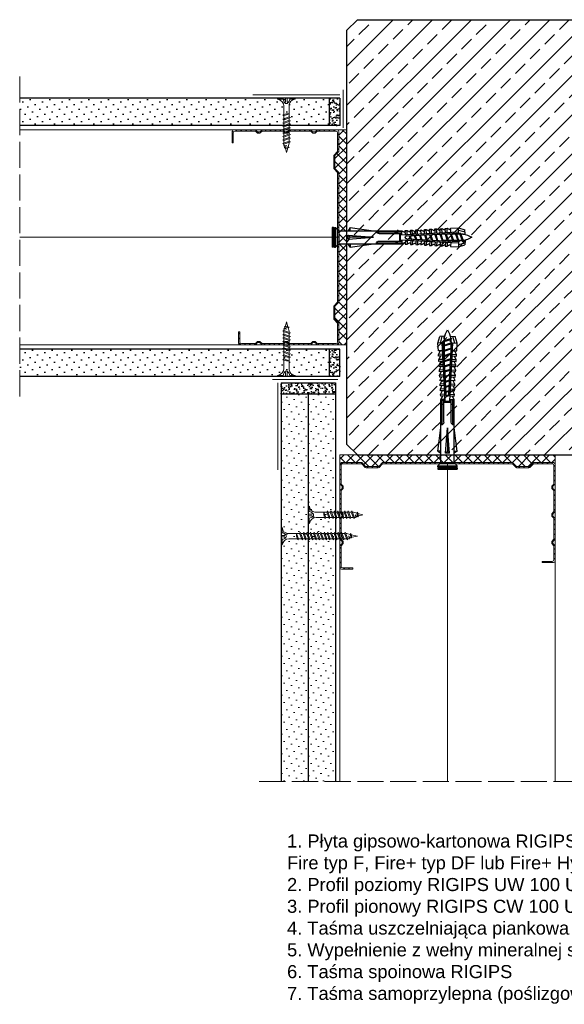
# Model space of a CAD drawing. Header units: millimetres. Extents: x 1245 to 3300, y 237 to 1534.
# Tile 15 of 16: x 2800 to 3050, y 1072 to 1524. Entities that reach past the tile are written whole.
import ezdxf

# ---------------------------------------------------------------- set-up
doc = ezdxf.new("R2010")
doc.units = ezdxf.units.MM
doc.linetypes.add('ACAD_ISO02W100', pattern=[15, 12, -3])
for name, color, linetype, lineweight in [('_ISOVER WELNA', 7, 'BATTING', 9), ('_RIGIPS AKCESORIA', 7, 'Continuous', 18), ('_RIGIPS G-K', 7, 'Continuous', 25), ('_RIGIPS PROFIL', 7, 'Continuous', 18), ('KRESKOWANIE', 7, 'Continuous', 9), ('PRZERYWANA', 7, 'ACAD_ISO02W100', 9)]:
    doc.layers.add(name, color=color, linetype=linetype, lineweight=lineweight)
doc.styles.get("Standard").update_dxf_attribs({"font": 'arial.ttf'})
doc.linetypes.add('BATTING', pattern='A,0.00254,-2.54,[134,ltypeshp.shx,S=2.54,R=0,X=-2.54,Y=0],-5.08,[134,ltypeshp.shx,S=2.54,R=180,X=2.54,Y=0],-2.54', length=10.16254)
pattern_1 = [(225, (955.151, 600), (1.122532, -3.367596), [0, -3.175])]

# ---------------------------------------------------------------- blocks, each defined once
blk = doc.blocks.new('TN 25')
at = {"layer": '_RIGIPS AKCESORIA'}
for p, q in [((0, -0.84), (0, 7.16)), ((0, 7.16), (0.46, 7.16)), ((0.46, 4.78), (0, 4.78)), ((0.46, 7.16), (0.46, 4.78)), ((8.47, 4.46), (8.79, 5)), ((8.79, 5), (9.93, 2.01)), ((10.1, 4.46), (10.41, 5)), ((10.41, 5), (11.56, 2.01)), ((11.67, 4.46), (11.99, 5)), ((11.99, 5), (13.14, 2.01)), ((13.21, 4.46), (13.52, 5)), ((13.52, 5), (14.67, 2.01)), ((14.8, 4.46), (15.12, 5)), ((15.12, 5), (16.26, 2.01)), ((16.42, 4.46), (16.73, 5)), ((16.73, 5), (17.88, 2.01)), ((17.99, 4.46), (18.31, 5)), ((18.31, 5), (19.45, 2.01)), ((19.68, 4.46), (20, 5)), ((20, 5), (21.14, 2.01)), ((0, 3.5), (1.77, 3.5)), ((0, 2.83), (1.77, 2.83)), ((0.46, 1.64), (0, 1.64)), ((0.46, -0.84), (0.46, 1.64)), ((1.77, 3.5), (1.77, 4.2)), ((1.77, 2.83), (1.77, 2.18)), ((3.02, 4.46), (8.47, 4.46)), ((7.49, 2.01), (3.55, 2.01)), ((7.12, 4.46), (7.12, 3.18)), ((8.03, 2.01), (7.12, 4.46)), ((7.12, 3.18), (7.65, 1.53)), ((7.65, 1.53), (8.03, 2.01)), ((9.41, 2.01), (8.03, 2.01)), ((9.61, 1.51), (8.47, 4.46)), ((9, 4.46), (10.1, 4.46)), ((9.93, 2.01), (9.61, 1.51)), ((11.04, 2.01), (9.93, 2.01)), ((11.23, 1.51), (10.1, 4.46)), ((10.62, 4.46), (11.67, 4.46)), ((11.56, 2.01), (11.23, 1.51)), ((12.61, 2.01), (11.56, 2.01)), ((12.81, 1.51), (11.67, 4.46)), ((12.2, 4.46), (13.21, 4.46)), ((13.14, 2.01), (12.81, 1.51)), ((14.15, 2.01), (13.14, 2.01)), ((14.34, 1.51), (13.21, 4.46)), ((13.73, 4.46), (14.8, 4.46)), ((14.67, 2.01), (14.34, 1.51)), ((15.74, 2.01), (14.67, 2.01)), ((15.94, 1.51), (14.8, 4.46)), ((15.33, 4.46), (16.42, 4.46)), ((16.26, 2.01), (15.94, 1.51)), ((17.36, 2.01), (16.26, 2.01)), ((17.55, 1.51), (16.42, 4.46)), ((16.94, 4.46), (17.99, 4.46)), ((17.88, 2.01), (17.55, 1.51)), ((18.93, 2.01), (17.88, 2.01)), ((19.13, 1.51), (17.99, 4.46)), ((18.52, 4.46), (19.68, 4.46)), ((19.45, 2.01), (19.13, 1.51)), ((19.45, 2.01), (20.62, 2.01)), ((20.82, 1.51), (19.68, 4.46)), ((20.21, 4.46), (20.7, 4.46)), ((20.7, 4.46), (22.28, 3.98)), ((21.14, 2.01), (20.82, 1.51)), ((21.14, 2.01), (21.81, 2.12)), ((21.85, 1.83), (21.67, 3.28)), ((21.67, 3.28), (22.14, 2.4)), ((22.14, 2.4), (21.85, 1.83)), ((22.7, 2.36), (22.14, 2.4)), ((22.28, 3.98), (22.56, 4.37)), ((22.7, 2.36), (22.28, 3.98)), ((22.56, 4.37), (23.03, 2.71)), ((23.03, 2.71), (22.7, 2.36)), ((22.71, 3.85), (25, 3.24)), ((25, 3.24), (23.03, 2.71)), ((0, -0.84), (0.46, -0.84))]:
    blk.add_line(p, q, dxfattribs=at)
for centre, major_axis, ratio, start_param, end_param in [((3.09, 7.67), (0.17, 3.2), 0.826134, 1.773653, 3.180586), ((-0.04, 0.9), (0, 3.93), 0.848176, -0.720942, -0.151112), ((3.37, -1.57), (0.28, 3.57), 0.832181, 0.035984, 1.430787), ((-2.73, 15.91), (0, 14.76), 0.848176, 3.399396, 3.475072), ((0.59, 4.62), (0, 2.81), 0.848176, 3.475072, 3.862535), ((1.66, 3.18), (0, 0.895), 0.848176, -1.552777, -0.720942), ((1.66, 3.18), (0, 0.895), 0.848176, 3.862535, 4.730408)]:
    blk.add_ellipse(centre, major_axis=major_axis, ratio=ratio, start_param=start_param, end_param=end_param, dxfattribs=at)
blk = doc.blocks.new('CW 100 ULTRASTIL')
h = blk.add_hatch()
h.set_pattern_fill('ANSI31', color=256, scale=0.5, style=0)
h.paths.add_polyline_path([(179.46, 109.85, -0.198912), (179.6, 110.2), (181.11, 111.71, 0.198912), (181.26, 112.06), (181.26, 117.65, 0.198912), (181.11, 118), (179.6, 119.51, -0.198912), (179.46, 119.86), (179.46, 128.31, -0.414214), (180.26, 129.11), (188.58, 129.11, -0.198912), (188.93, 128.96), (189.64, 128.25, 0.198912), (189.99, 128.11), (190.58, 128.11, 0.198912), (190.93, 128.25), (191.64, 128.96, -0.198912), (191.99, 129.11), (201.28, 129.11, -0.198912), (201.63, 128.96), (202.34, 128.25, 0.198912), (202.69, 128.11), (203.28, 128.11, 0.198912), (203.63, 128.25), (204.34, 128.96, -0.198912), (204.69, 129.11), (213.98, 129.11, -0.198912), (214.33, 128.96), (215.04, 128.25, 0.198912), (215.39, 128.11), (215.98, 128.11, 0.198912), (216.33, 128.25), (217.04, 128.96, -0.198912), (217.39, 129.11), (226.56, 129.11, -0.414214), (227.36, 128.31), (227.36, 123.66), (227.91, 123.66), (227.91, 128.86, 0.414214), (227.11, 129.66), (217.39, 129.66, 0.198912), (217.04, 129.51), (216.33, 128.8, -0.198912), (215.98, 128.66), (215.39, 128.66, -0.198912), (215.04, 128.8), (214.33, 129.51, 0.198912), (213.98, 129.66), (204.69, 129.66, 0.198912), (204.34, 129.51), (203.63, 128.8, -0.198912), (203.28, 128.66), (202.69, 128.66, -0.198912), (202.34, 128.8), (201.63, 129.51, 0.198912), (201.28, 129.66), (191.99, 129.66, 0.198912), (191.64, 129.51), (190.93, 128.8, -0.198912), (190.58, 128.66), (189.99, 128.66, -0.198912), (189.64, 128.8), (188.93, 129.51, 0.198912), (188.58, 129.66), (179.71, 129.66, 0.414214), (178.91, 128.86), (178.91, 119.86, 0.198912), (179.05, 119.51), (180.56, 118, -0.198912), (180.71, 117.65), (180.71, 112.06, -0.198912), (180.56, 111.71), (179.05, 110.2, 0.198912), (178.91, 109.85), (178.91, 50.66, 0.198912), (179.05, 50.31), (180.56, 48.8, -0.198912), (180.71, 48.45), (180.71, 42.86, -0.198912), (180.56, 42.51), (179.05, 41, 0.198912), (178.91, 40.65), (178.91, 31.66, 0.414214), (179.71, 30.86), (188.58, 30.86, 0.198912), (188.93, 31), (189.64, 31.71, -0.198912), (189.99, 31.86), (190.58, 31.86, -0.198912), (190.93, 31.71), (191.64, 31, 0.198912), (191.99, 30.86), (201.28, 30.86, 0.198912), (201.63, 31), (202.34, 31.71, -0.198912), (202.69, 31.86), (203.28, 31.86, -0.198912), (203.63, 31.71), (204.34, 31, 0.198912), (204.69, 30.86), (213.98, 30.86, 0.198912), (214.33, 31), (215.04, 31.71, -0.198912), (215.39, 31.86), (215.98, 31.86, -0.198912), (216.33, 31.71), (217.04, 31, 0.198912), (217.39, 30.86), (224.11, 30.86, 0.414214), (224.91, 31.66), (224.91, 36.86), (224.36, 36.86), (224.36, 32.21, -0.414214), (223.56, 31.41), (217.39, 31.41, -0.198912), (217.04, 31.55), (216.33, 32.26, 0.198912), (215.98, 32.41), (215.39, 32.41, 0.198912), (215.04, 32.26), (214.33, 31.55, -0.198912), (213.98, 31.41), (204.69, 31.41, -0.198912), (204.34, 31.55), (203.63, 32.26, 0.198912), (203.28, 32.41), (202.69, 32.41, 0.198912), (202.34, 32.26), (201.63, 31.55, -0.198912), (201.28, 31.41), (191.99, 31.41, -0.198912), (191.64, 31.55), (190.93, 32.26, 0.198912), (190.58, 32.41), (189.99, 32.41, 0.198912), (189.64, 32.26), (188.93, 31.55, -0.198912), (188.58, 31.41), (180.26, 31.41, -0.414214), (179.46, 32.21), (179.46, 40.65, -0.198912), (179.6, 41), (181.11, 42.51, 0.198912), (181.26, 42.86), (181.26, 48.45, 0.198912), (181.11, 48.8), (179.6, 50.31, -0.198912), (179.46, 50.66)])
at = {"layer": '_RIGIPS PROFIL'}
for p, q in [((178.91, 128.86), (178.91, 119.86)), ((179.46, 128.31), (179.46, 119.86)), ((188.58, 129.66), (179.71, 129.66)), ((188.58, 129.11), (180.26, 129.11)), ((188.93, 129.51), (189.64, 128.8)), ((188.93, 128.96), (189.64, 128.25)), ((190.58, 128.66), (189.99, 128.66)), ((190.58, 128.11), (189.99, 128.11)), ((191.64, 129.51), (190.93, 128.8)), ((191.64, 128.96), (190.93, 128.25)), ((201.28, 129.66), (191.99, 129.66)), ((201.28, 129.11), (191.99, 129.11)), ((201.63, 129.51), (202.34, 128.8)), ((201.63, 128.96), (202.34, 128.25)), ((203.28, 128.66), (202.69, 128.66)), ((203.28, 128.11), (202.69, 128.11)), ((204.34, 129.51), (203.63, 128.8)), ((204.34, 128.96), (203.63, 128.25)), ((204.69, 129.66), (213.98, 129.66)), ((204.69, 129.11), (213.98, 129.11)), ((214.33, 129.51), (215.04, 128.8)), ((214.33, 128.96), (215.04, 128.25)), ((215.98, 128.66), (215.39, 128.66)), ((215.98, 128.11), (215.39, 128.11)), ((217.04, 129.51), (216.33, 128.8)), ((217.04, 128.96), (216.33, 128.25)), ((227.11, 129.66), (217.39, 129.66)), ((226.56, 129.11), (217.39, 129.11)), ((227.36, 123.66), (227.36, 128.31)), ((227.91, 123.66), (227.91, 128.86)), ((227.36, 123.66), (227.91, 123.66)), ((180.56, 118), (179.05, 119.51)), ((181.11, 118), (179.6, 119.51)), ((180.71, 117.65), (180.71, 112.06)), ((181.26, 117.65), (181.26, 112.06)), ((178.91, 109.85), (178.91, 50.66)), ((180.56, 111.71), (179.05, 110.2)), ((179.46, 109.85), (179.46, 50.66)), ((181.11, 111.71), (179.6, 110.2)), ((180.56, 48.8), (179.05, 50.31)), ((181.11, 48.8), (179.6, 50.31)), ((180.71, 42.86), (180.71, 48.45)), ((181.26, 42.86), (181.26, 48.45)), ((180.56, 42.51), (179.05, 41)), ((181.11, 42.51), (179.6, 41)), ((178.91, 31.66), (178.91, 40.65)), ((179.46, 32.21), (179.46, 40.65)), ((224.36, 36.86), (224.36, 32.21)), ((224.36, 36.86), (224.91, 36.86)), ((224.91, 36.86), (224.91, 31.66)), ((188.93, 31.55), (189.64, 32.26)), ((188.93, 31), (189.64, 31.71)), ((190.58, 32.41), (189.99, 32.41)), ((190.58, 31.86), (189.99, 31.86)), ((191.64, 31.55), (190.93, 32.26)), ((191.64, 31), (190.93, 31.71)), ((201.63, 31.55), (202.34, 32.26)), ((201.63, 31), (202.34, 31.71)), ((203.28, 32.41), (202.69, 32.41)), ((203.28, 31.86), (202.69, 31.86)), ((204.34, 31.55), (203.63, 32.26)), ((204.34, 31), (203.63, 31.71)), ((214.33, 31.55), (215.04, 32.26)), ((214.33, 31), (215.04, 31.71)), ((215.98, 32.41), (215.39, 32.41)), ((215.98, 31.86), (215.39, 31.86)), ((217.04, 31.55), (216.33, 32.26)), ((217.04, 31), (216.33, 31.71)), ((188.58, 30.86), (179.71, 30.86)), ((188.58, 31.41), (180.26, 31.41)), ((201.28, 31.41), (191.99, 31.41)), ((201.28, 30.86), (191.99, 30.86)), ((204.69, 31.41), (213.98, 31.41)), ((204.69, 30.86), (213.98, 30.86)), ((223.56, 31.41), (217.39, 31.41)), ((224.11, 30.86), (217.39, 30.86))]:
    blk.add_line(p, q, dxfattribs=at)
for centre, radius, start, end in [((179.71, 128.86), 0.8, 90, 180), ((180.26, 128.31), 0.8, 90, 180), ((188.58, 129.16), 0.5, 45, 90), ((188.58, 128.61), 0.5, 45, 90), ((189.99, 129.16), 0.5, 225, 270), ((189.99, 128.61), 0.5, 225, 270), ((190.58, 129.16), 0.5, 270, 315), ((190.58, 128.61), 0.5, 270, 315), ((191.99, 129.16), 0.5, 90, 135), ((191.99, 128.61), 0.5, 90, 135), ((201.28, 129.16), 0.5, 45, 90), ((201.28, 128.61), 0.5, 45, 90), ((202.69, 129.16), 0.5, 225, 270), ((202.69, 128.61), 0.5, 225, 270), ((203.28, 129.16), 0.5, 270, 315), ((203.28, 128.61), 0.5, 270, 315), ((204.69, 129.16), 0.5, 90, 135), ((204.69, 128.61), 0.5, 90, 135), ((213.98, 129.16), 0.5, 45, 90), ((213.98, 128.61), 0.5, 45, 90), ((215.39, 129.16), 0.5, 225, 270), ((215.39, 128.61), 0.5, 225, 270), ((215.98, 129.16), 0.5, 270, 315), ((215.98, 128.61), 0.5, 270, 315), ((217.39, 129.16), 0.5, 90, 135), ((217.39, 128.61), 0.5, 90, 135), ((226.56, 128.31), 0.8, 0, 90), ((227.11, 128.86), 0.8, 0, 90), ((179.41, 119.86), 0.5, 180, 225), ((179.96, 119.86), 0.5, 180, 225), ((180.21, 117.65), 0.5, 0, 45), ((180.76, 117.65), 0.5, 0, 45), ((179.41, 109.85), 0.5, 135, 180), ((179.96, 109.85), 0.5, 135, 180), ((180.21, 112.06), 0.5, 315, 0), ((180.76, 112.06), 0.5, 315, 0), ((179.41, 50.66), 0.5, 180, 225), ((179.96, 50.66), 0.5, 180, 225), ((180.21, 48.45), 0.5, 0, 45), ((180.76, 48.45), 0.5, 0, 45), ((179.41, 40.65), 0.5, 135, 180), ((179.96, 40.65), 0.5, 135, 180), ((180.21, 42.86), 0.5, 315, 0), ((180.76, 42.86), 0.5, 315, 0), ((180.26, 32.21), 0.8, 180, 270), ((189.99, 31.91), 0.5, 90, 135), ((189.99, 31.36), 0.5, 90, 135), ((190.58, 31.91), 0.5, 45, 90), ((190.58, 31.36), 0.5, 45, 90), ((202.69, 31.91), 0.5, 90, 135), ((202.69, 31.36), 0.5, 90, 135), ((203.28, 31.91), 0.5, 45, 90), ((203.28, 31.36), 0.5, 45, 90), ((215.39, 31.91), 0.5, 90, 135), ((215.39, 31.36), 0.5, 90, 135), ((215.98, 31.91), 0.5, 45, 90), ((215.98, 31.36), 0.5, 45, 90), ((223.56, 32.21), 0.8, 270, 0), ((179.71, 31.66), 0.8, 180, 270), ((188.58, 31.91), 0.5, 270, 315), ((188.58, 31.36), 0.5, 270, 315), ((191.99, 31.91), 0.5, 225, 270), ((191.99, 31.36), 0.5, 225, 270), ((201.28, 31.91), 0.5, 270, 315), ((201.28, 31.36), 0.5, 270, 315), ((204.69, 31.91), 0.5, 225, 270), ((204.69, 31.36), 0.5, 225, 270), ((213.98, 31.91), 0.5, 270, 315), ((213.98, 31.36), 0.5, 270, 315), ((217.39, 31.91), 0.5, 225, 270), ((217.39, 31.36), 0.5, 225, 270), ((224.11, 31.66), 0.8, 270, 0)]:
    blk.add_arc(centre, radius, start, end, dxfattribs=at)
blk = doc.blocks.new('kolek rozprezny komplet 60')
for p, q in [((390.66, 217.01), (390.76, 218.91)), ((393.75, 218.75), (390.71, 217.96)), ((393.81, 219.85), (390.76, 218.91)), ((392.67, 216.95), (393.04, 217.45)), ((393.07, 216.95), (393.04, 217.45)), ((393.68, 217.35), (393.81, 219.85)), ((417.38, 216.11), (393.68, 217.35)), ((420.47, 216.55), (393.71, 217.95)), ((397.41, 219.66), (393.81, 219.85)), ((394.67, 216.95), (394.92, 217.29)), ((395.07, 216.95), (395.05, 217.28)), ((397.31, 217.76), (397.41, 219.66)), ((397.67, 217.14), (397.71, 217.74)), ((399, 219.58), (397.82, 218.98)), ((398.47, 217.1), (398.5, 217.7)), ((398.9, 217.68), (399, 219.58)), ((399.8, 219.54), (399, 219.58)), ((399.7, 217.64), (399.8, 219.54)), ((400.07, 217.02), (400.1, 217.62)), ((401.4, 219.45), (400.22, 218.85)), ((400.87, 216.98), (400.9, 217.58)), ((401.3, 217.56), (401.4, 219.45)), ((402.2, 219.41), (401.4, 219.45)), ((402.1, 217.51), (402.2, 219.41)), ((402.47, 216.89), (402.5, 217.49)), ((403.8, 219.33), (402.61, 218.72)), ((403.27, 216.85), (403.3, 217.45)), ((403.7, 217.43), (403.8, 219.33)), ((404.6, 219.29), (403.8, 219.33)), ((404.5, 217.39), (404.6, 219.29)), ((404.86, 216.77), (404.9, 217.37)), ((406.19, 219.2), (405.01, 218.6)), ((405.66, 216.73), (405.69, 217.32)), ((406.09, 217.3), (406.19, 219.2)), ((406.99, 219.16), (406.19, 219.2)), ((406.89, 217.26), (406.99, 219.16)), ((407.26, 216.64), (407.29, 217.24)), ((408.59, 219.08), (407.41, 218.47)), ((408.06, 216.6), (408.09, 217.2)), ((408.49, 217.18), (408.59, 219.08)), ((409.39, 219.03), (408.59, 219.08)), ((409.29, 217.14), (409.39, 219.03)), ((410.99, 218.95), (409.8, 218.35)), ((410.89, 217.05), (410.99, 218.95)), ((412.59, 218.87), (411.4, 218.26)), ((412.49, 216.97), (412.59, 218.87)), ((413.38, 218.82), (412.59, 218.87)), ((413.28, 216.93), (413.38, 218.82)), ((414.98, 218.74), (413.8, 218.14)), ((414.88, 216.84), (414.98, 218.74)), ((415.78, 218.7), (414.98, 218.74)), ((415.68, 216.8), (415.78, 218.7)), ((417.38, 218.62), (416.2, 218.01)), ((417.28, 216.72), (417.38, 218.62)), ((418.18, 218.57), (417.38, 218.62)), ((418.08, 216.68), (418.18, 218.57)), ((419.78, 218.49), (418.59, 217.89)), ((419.68, 216.59), (419.78, 218.49)), ((431.37, 217.95), (419.75, 217.95)), ((448.67, 218.45), (419.77, 218.45)), ((443.47, 219.95), (432.8, 218.45)), ((443.47, 218.45), (443.47, 219.95)), ((443.47, 219.95), (444.34, 218.45)), ((450.17, 219.95), (448.67, 218.45)), ((448.67, 218.45), (448.67, 212.45)), ((450.17, 219.95), (450.17, 210.95)), ((450.67, 219.95), (450.17, 219.95)), ((450.67, 219.95), (450.67, 210.95)), ((450.67, 219.35), (451.17, 219.95)), ((451.17, 219.95), (451.67, 219.95)), ((451.17, 219.95), (451.17, 210.95)), ((451.67, 219.95), (451.67, 210.95)), ((393.15, 216.88), (390.66, 217.01)), ((393.15, 214.02), (390.66, 213.89)), ((390.66, 213.89), (390.76, 211.99)), ((393.75, 212.15), (390.71, 212.94)), ((391.67, 216.95), (392.67, 216.95)), ((392.67, 216.95), (391.67, 213.95)), ((391.67, 213.95), (391.71, 213.45)), ((391.71, 213.45), (392.07, 213.95)), ((392.67, 216.95), (392.07, 213.95)), ((393.07, 216.95), (392.07, 213.95)), ((392.07, 213.95), (393.67, 213.95)), ((393.07, 216.95), (394.67, 216.95)), ((394.67, 216.95), (393.67, 213.95)), ((393.67, 213.95), (393.7, 213.55)), ((417.38, 214.79), (393.68, 213.55)), ((393.68, 213.55), (393.81, 211.05)), ((420.47, 214.35), (393.71, 212.95)), ((393.78, 213.55), (394.07, 213.95)), ((394.67, 216.95), (394.07, 213.95)), ((395.07, 216.95), (394.07, 213.95)), ((394.07, 213.95), (396.07, 213.95)), ((395.07, 216.95), (397.07, 216.95)), ((397.07, 216.95), (396.07, 213.95)), ((396.07, 213.95), (396.09, 213.67)), ((396.28, 213.68), (396.47, 213.95)), ((397.07, 216.95), (396.47, 213.95)), ((397.47, 216.95), (396.47, 213.95)), ((396.47, 213.95), (398.47, 213.95)), ((397.07, 216.95), (397.23, 217.17)), ((397.31, 213.14), (397.41, 211.24)), ((397.47, 216.95), (397.46, 217.16)), ((397.47, 216.95), (399.47, 216.95)), ((397.67, 213.76), (397.71, 213.16)), ((399.47, 216.95), (398.47, 213.95)), ((398.47, 213.95), (398.48, 213.8)), ((398.47, 213.8), (398.5, 213.2)), ((398.77, 213.81), (398.87, 213.95)), ((399.47, 216.95), (398.87, 213.95)), ((399.87, 216.95), (398.87, 213.95)), ((398.87, 213.95), (400.87, 213.95)), ((398.9, 213.22), (399, 211.32)), ((399.47, 216.95), (399.55, 217.05)), ((399.7, 213.26), (399.8, 211.36)), ((399.87, 216.95), (399.87, 217.03)), ((399.87, 216.95), (401.38, 216.95)), ((400.07, 213.88), (400.1, 213.28)), ((401.87, 216.92), (400.87, 213.95)), ((400.87, 213.95), (400.88, 213.92)), ((400.87, 213.92), (400.9, 213.32)), ((401.87, 216.92), (401.27, 213.95)), ((402.26, 216.9), (401.27, 213.95)), ((401.27, 213.95), (401.38, 213.95)), ((401.27, 213.94), (401.27, 213.95)), ((401.3, 213.35), (401.4, 211.45)), ((402.1, 213.39), (402.2, 211.49)), ((402.47, 214.01), (402.5, 213.41)), ((403.27, 214.05), (403.3, 213.45)), ((404.22, 216.8), (403.31, 214.05)), ((404.24, 216.8), (403.7, 214.07)), ((403.7, 213.47), (403.8, 211.57)), ((404.62, 216.78), (403.72, 214.07)), ((404.5, 213.51), (404.6, 211.62)), ((404.86, 214.13), (404.9, 213.53)), ((405.66, 214.17), (405.69, 213.58)), ((406.58, 216.68), (405.75, 214.18)), ((406.09, 213.6), (406.19, 211.7)), ((406.62, 216.68), (406.12, 214.2)), ((406.98, 216.66), (406.16, 214.2)), ((406.89, 213.64), (406.99, 211.74)), ((407.26, 214.26), (407.29, 213.66)), ((408.06, 214.3), (408.09, 213.7)), ((408.94, 216.55), (408.19, 214.31)), ((408.49, 213.72), (408.59, 211.82)), ((408.99, 216.55), (408.55, 214.33)), ((409.34, 216.53), (408.6, 214.33)), ((409.29, 213.76), (409.39, 211.87)), ((409.66, 216.52), (409.69, 217.12)), ((409.66, 214.38), (409.69, 213.79)), ((410.46, 216.47), (410.49, 217.07)), ((410.46, 214.43), (410.49, 213.83)), ((411.3, 216.43), (410.64, 214.44)), ((410.89, 213.85), (410.99, 211.95)), ((411.37, 216.43), (410.98, 214.45)), ((411.69, 216.41), (411.04, 214.46)), ((412.05, 216.39), (412.09, 216.99)), ((412.05, 214.51), (412.09, 213.91)), ((412.49, 213.93), (412.59, 212.03)), ((412.85, 216.35), (412.89, 216.95)), ((412.85, 214.55), (412.89, 213.95)), ((413.66, 216.31), (413.08, 214.56)), ((413.28, 213.97), (413.38, 212.08)), ((413.75, 216.3), (413.4, 214.58)), ((414.05, 216.29), (413.49, 214.58)), ((414.98, 212.16), (413.8, 212.76)), ((414.45, 216.27), (414.48, 216.86)), ((414.45, 214.64), (414.48, 214.04)), ((414.88, 214.06), (414.98, 212.16)), ((415.25, 216.22), (415.28, 216.82)), ((415.25, 214.68), (415.28, 214.08)), ((416.02, 216.18), (415.52, 214.69)), ((415.68, 214.1), (415.78, 212.2)), ((416.12, 216.18), (415.83, 214.71)), ((416.41, 216.16), (415.93, 214.71)), ((417.38, 212.29), (416.2, 212.89)), ((417.28, 214.18), (417.38, 212.29)), ((418.22, 215.58), (418.01, 214.95)), ((418.08, 214.22), (418.18, 212.33)), ((419.78, 212.41), (418.59, 213.01)), ((419.68, 214.31), (419.78, 212.41)), ((430.17, 217.15), (419.71, 217.15)), ((430.17, 213.75), (419.71, 213.75)), ((431.37, 212.95), (419.75, 212.95)), ((420.47, 217.15), (420.47, 213.75)), ((420.67, 217.15), (420.67, 213.75)), ((420.87, 217.15), (420.87, 213.75)), ((444.34, 216.37), (432.8, 215.45)), ((432.8, 215.45), (443.47, 215.45)), ((444.34, 214.53), (432.8, 215.45)), ((444.34, 216.37), (443.47, 215.45)), ((444.34, 214.53), (443.47, 215.45)), ((444.34, 214.53), (444.34, 216.37)), ((448.67, 216.95), (448.67, 213.95)), ((393.81, 211.05), (390.76, 211.99)), ((397.41, 211.24), (393.81, 211.05)), ((399, 211.32), (397.82, 211.93)), ((399.8, 211.36), (399, 211.32)), ((401.4, 211.45), (400.22, 212.05)), ((402.2, 211.49), (401.4, 211.45)), ((403.8, 211.57), (402.61, 212.18)), ((404.6, 211.62), (403.8, 211.57)), ((406.19, 211.7), (405.01, 212.3)), ((406.99, 211.74), (406.19, 211.7)), ((408.59, 211.82), (407.41, 212.43)), ((409.39, 211.87), (408.59, 211.82)), ((410.99, 211.95), (409.8, 212.55)), ((412.59, 212.03), (411.4, 212.64)), ((413.38, 212.08), (412.59, 212.03)), ((415.78, 212.2), (414.98, 212.16)), ((418.18, 212.33), (417.38, 212.29)), ((448.67, 212.45), (419.77, 212.45)), ((443.47, 210.95), (432.8, 212.45)), ((443.47, 212.45), (443.47, 210.95)), ((443.47, 210.95), (444.34, 212.45)), ((450.17, 210.95), (448.67, 212.45)), ((450.67, 210.95), (450.17, 210.95)), ((450.67, 211.55), (451.17, 210.95)), ((451.17, 210.95), (451.67, 210.95))]:
    blk.add_line(p, q)
for centre, radius, start, end in [((393.65, 216.85), 0.5, 87, 177), ((397.68, 219.24), 0.3, 177, 297), ((400.08, 219.12), 0.3, 177, 297), ((402.48, 218.99), 0.3, 177, 297), ((404.87, 218.87), 0.3, 177, 297), ((407.27, 218.74), 0.3, 177, 297), ((409.67, 218.61), 0.3, 177, 297), ((411.27, 218.53), 0.3, 177, 297), ((413.66, 218.41), 0.3, 177, 297), ((416.06, 218.28), 0.3, 177, 297), ((418.46, 218.15), 0.3, 177, 297), ((422.67, 216.95), 1, 90, 168.463), ((430.17, 218.45), 1.3, 270, 0), ((393.41, 206.24), 10.85, 99.2038, 121.9083), ((393.41, 224.66), 10.85, 238.0917, 260.7962), ((393.65, 214.05), 0.5, 183, 273), ((411.27, 212.37), 0.3, 63, 183), ((413.66, 212.5), 0.3, 63, 183), ((416.06, 212.62), 0.3, 63, 183), ((417.55, 215.45), 0.682, 255.8604, 104.1386), ((418.46, 212.75), 0.3, 63, 183), ((422.67, 213.95), 1, 191.537, 270), ((430.17, 212.45), 1.3, 0, 90), ((397.68, 211.66), 0.3, 63, 183), ((400.08, 211.78), 0.3, 63, 183), ((402.48, 211.91), 0.3, 63, 183), ((404.87, 212.03), 0.3, 63, 183), ((407.27, 212.16), 0.3, 63, 183), ((409.67, 212.29), 0.3, 63, 183)]:
    blk.add_arc(centre, radius, start, end)
blk = doc.blocks.new('TN 35')
at = {"layer": '_RIGIPS AKCESORIA'}
for p, q in [((0, -0.84), (0, 7.16)), ((0, 7.16), (0.46, 7.16)), ((0.46, 4.78), (0, 4.78)), ((0.46, 7.16), (0.46, 4.78)), ((8.47, 4.46), (8.79, 5)), ((8.79, 5), (9.93, 2.01)), ((10.1, 4.46), (10.41, 5)), ((10.41, 5), (11.56, 2.01)), ((11.67, 4.46), (11.99, 5)), ((11.99, 5), (13.14, 2.01)), ((13.21, 4.46), (13.52, 5)), ((13.52, 5), (14.67, 2.01)), ((14.8, 4.46), (15.12, 5)), ((15.12, 5), (16.26, 2.01)), ((16.42, 4.46), (16.73, 5)), ((16.73, 5), (17.88, 2.01)), ((17.99, 4.46), (18.31, 5)), ((18.31, 5), (19.45, 2.01)), ((19.57, 4.46), (19.88, 5)), ((19.88, 5), (21.03, 2.01)), ((21.14, 4.46), (21.46, 5)), ((21.46, 5), (22.6, 2.01)), ((22.72, 4.46), (23.03, 5)), ((23.03, 5), (24.18, 2.01)), ((24.29, 4.46), (24.61, 5)), ((24.61, 5), (25.75, 2.01)), ((25.87, 4.46), (26.18, 5)), ((26.18, 5), (27.33, 2.01)), ((27.44, 4.46), (27.76, 5)), ((27.76, 5), (28.9, 2.01)), ((29.13, 4.46), (29.45, 5)), ((29.45, 5), (30.59, 2.01)), ((0, 3.5), (1.77, 3.5)), ((0, 2.83), (1.77, 2.83)), ((0.46, 1.64), (0, 1.64)), ((0.46, -0.84), (0.46, 1.64)), ((1.77, 3.5), (1.77, 4.2)), ((1.77, 2.83), (1.77, 2.18)), ((3.02, 4.46), (8.47, 4.46)), ((7.49, 2.01), (3.55, 2.01)), ((7.12, 4.46), (7.12, 3.18)), ((8.03, 2.01), (7.12, 4.46)), ((7.12, 3.18), (7.65, 1.53)), ((7.65, 1.53), (8.03, 2.01)), ((9.41, 2.01), (8.03, 2.01)), ((9.61, 1.51), (8.47, 4.46)), ((9, 4.46), (10.1, 4.46)), ((9.93, 2.01), (9.61, 1.51)), ((11.04, 2.01), (9.93, 2.01)), ((11.23, 1.51), (10.1, 4.46)), ((10.62, 4.46), (11.67, 4.46)), ((11.56, 2.01), (11.23, 1.51)), ((12.61, 2.01), (11.56, 2.01)), ((12.81, 1.51), (11.67, 4.46)), ((12.2, 4.46), (13.21, 4.46)), ((13.14, 2.01), (12.81, 1.51)), ((14.15, 2.01), (13.14, 2.01)), ((14.34, 1.51), (13.21, 4.46)), ((13.73, 4.46), (14.8, 4.46)), ((14.67, 2.01), (14.34, 1.51)), ((15.74, 2.01), (14.67, 2.01)), ((15.94, 1.51), (14.8, 4.46)), ((15.33, 4.46), (16.42, 4.46)), ((16.26, 2.01), (15.94, 1.51)), ((17.36, 2.01), (16.26, 2.01)), ((17.55, 1.51), (16.42, 4.46)), ((16.94, 4.46), (17.99, 4.46)), ((17.88, 2.01), (17.55, 1.51)), ((18.93, 2.01), (17.84, 2.01)), ((19.13, 1.51), (17.99, 4.46)), ((18.52, 4.46), (19.57, 4.46)), ((19.45, 2.01), (19.13, 1.51)), ((20.51, 2.01), (19.41, 2.01)), ((20.7, 1.51), (19.57, 4.46)), ((20.09, 4.46), (21.14, 4.46)), ((21.03, 2.01), (20.7, 1.51)), ((22.08, 2.01), (20.99, 2.01)), ((22.28, 1.51), (21.14, 4.46)), ((21.67, 4.46), (22.72, 4.46)), ((22.6, 2.01), (22.28, 1.51)), ((23.66, 2.01), (22.56, 2.01)), ((23.85, 1.51), (22.72, 4.46)), ((23.24, 4.46), (24.29, 4.46)), ((24.18, 2.01), (23.85, 1.51)), ((25.23, 2.01), (24.14, 2.01)), ((25.43, 1.51), (24.29, 4.46)), ((24.81, 4.46), (25.87, 4.46)), ((25.75, 2.01), (25.43, 1.51)), ((26.81, 2.01), (25.71, 2.01)), ((27, 1.51), (25.87, 4.46)), ((26.39, 4.46), (27.44, 4.46)), ((27.33, 2.01), (27, 1.51)), ((28.38, 2.01), (27.33, 2.01)), ((28.58, 1.51), (27.44, 4.46)), ((27.96, 4.46), (29.13, 4.46)), ((28.9, 2.01), (28.58, 1.51)), ((28.9, 2.01), (30.07, 2.01)), ((30.27, 1.51), (29.13, 4.46)), ((29.65, 4.46), (30.15, 4.46)), ((30.15, 4.46), (31.73, 3.98)), ((30.59, 2.01), (30.27, 1.51)), ((30.59, 2.01), (31.26, 2.12)), ((31.3, 1.83), (31.12, 3.28)), ((31.12, 3.28), (31.59, 2.4)), ((31.59, 2.4), (31.3, 1.83)), ((32.15, 2.36), (31.59, 2.4)), ((31.73, 3.98), (32.01, 4.37)), ((32.15, 2.36), (31.73, 3.98)), ((32.01, 4.37), (32.48, 2.71)), ((32.48, 2.71), (32.15, 2.36)), ((32.16, 3.85), (35, 3.24)), ((35, 3.24), (32.48, 2.71)), ((0, -0.84), (0.46, -0.84))]:
    blk.add_line(p, q, dxfattribs=at)
for centre, major_axis, ratio, start_param, end_param in [((3.09, 7.67), (0.17, 3.2), 0.826134, 1.773653, 3.180586), ((-0.04, 0.9), (0, 3.93), 0.848176, -0.720942, -0.151112), ((3.37, -1.57), (0.28, 3.57), 0.832181, 0.035984, 1.430787), ((-2.73, 15.91), (0, 14.76), 0.848176, 3.399396, 3.475072), ((0.59, 4.62), (0, 2.81), 0.848176, 3.475072, 3.862535), ((1.66, 3.18), (0, 0.895), 0.848176, -1.552777, -0.720942), ((1.66, 3.18), (0, 0.895), 0.848176, 3.862535, 4.730408)]:
    blk.add_ellipse(centre, major_axis=major_axis, ratio=ratio, start_param=start_param, end_param=end_param, dxfattribs=at)

msp = doc.modelspace()

# ---------------------------------------------------------------- hatches: boundary and pattern name
at = {"layer": '_RIGIPS AKCESORIA'}
h = msp.add_hatch(dxfattribs=at)
h.set_pattern_fill('ANSI37', color=256, style=0)
h.set_pattern_definition([(135, (5245.5577, 384.5676), (2.245064, 2.245064), []), (45, (5245.5577, 384.5676), (2.245064, -2.245064), [])])
h.paths.add_polyline_path([(2946.85, 1454.04, 0.198912), (2946.71, 1454.4), (2945.2, 1455.9, -0.198912), (2945.05, 1456.26), (2945.05, 1461.84, -0.198912), (2945.2, 1462.2), (2946.71, 1463.7, 0.198912), (2946.85, 1464.06), (2946.85, 1473.05, 0.414214), (2946.05, 1473.85), (2950.35, 1473.85), (2950.35, 1375.05), (2946.05, 1375.05, 0.414214), (2946.85, 1375.85), (2946.85, 1384.84, 0.198912), (2946.71, 1385.2), (2945.2, 1386.7, -0.198912), (2945.05, 1387.06), (2945.05, 1392.64, -0.198912), (2945.2, 1393), (2946.71, 1394.5, 0.198912), (2946.85, 1394.86)])
h = msp.add_hatch(dxfattribs=at)
h.set_pattern_fill('ANSI37', color=256, angle=90, style=0)
h.set_pattern_definition([(225, (4036.638, 3619.6547), (-2.245064, 2.245064), []), (135, (4036.638, 3619.6547), (2.245064, 2.245064), [])])
h.paths.add_polyline_path([(2967.16, 1320.95, 0.198912), (2966.81, 1320.8), (2965.3, 1319.3, -0.198912), (2964.95, 1319.15), (2959.36, 1319.15, -0.198912), (2959.01, 1319.3), (2957.5, 1320.8, 0.198912), (2957.15, 1320.95), (2948.15, 1320.95, 0.414214), (2947.35, 1320.15), (2947.35, 1324.45), (3046.15, 1324.45), (3046.15, 1320.15, 0.414214), (3045.35, 1320.95), (3036.36, 1320.95, 0.198912), (3036.01, 1320.8), (3034.5, 1319.3, -0.198912), (3034.15, 1319.15), (3028.56, 1319.15, -0.198912), (3028.21, 1319.3), (3026.7, 1320.8, 0.198912), (3026.35, 1320.95)])
at = {"layer": '_RIGIPS G-K'}
h = msp.add_hatch(dxfattribs=at)
h.set_pattern_fill('DOTS', color=256, scale=2, angle=225, style=0)
h.set_pattern_definition([(315, (5245.5577, 385.4676), (-1.122532, -3.367596), [0, -3.175])])
h.paths.add_polyline_path([(2800.35, 1475.85), (2800.35, 1488.35), (2942.35, 1488.35), (2942.35, 1475.85)])
h = msp.add_hatch(dxfattribs=at)
h.set_pattern_fill('AR-SAND', color=256, scale=0.05, style=0)
h.set_pattern_definition([(142.5, (4961.891, 385.4676), (0.0800016, 2.4470662), [0, -1.9304, 0, -2.159, 0, -2.06375]), (172.5, (4961.891, 385.4676), (-2.2476164, 3.5841255), [0, -1.0414, 0, -1.7399, 0, -0.66675]), (212.5, (4963.4532, 385.4676), (-3.9549619, 0.007186), [0, -0.635, 0, -2.286, 0, -2.9845]), (222.5, (4963.4532, 385.4676), (-3.8177823, 1.1146466), [0, -0.3175, 0, -1.4986, 0, -1.7145])])
h.paths.add_polyline_path([(2942.35, 1488.35), (2947.35, 1488.35), (2947.35, 1475.85), (2942.35, 1475.85)])
h = msp.add_hatch(dxfattribs=at)
h.set_pattern_fill('DOTS', color=256, scale=2, angle=225, style=0)
h.set_pattern_definition([(315, (5245.5577, 383.6676), (-1.122532, -3.367596), [0, -3.175])])
h.paths.add_polyline_path([(2800.35, 1360.55), (2800.35, 1373.05), (2942.35, 1373.05), (2942.35, 1360.55)])
h = msp.add_hatch(dxfattribs=at)
h.set_pattern_fill('AR-SAND', color=256, scale=0.05, style=0)
h.set_pattern_definition([(217.5, (4961.891, 2463.4351), (0.0800016, -2.4470662), [0, -1.9304, 0, -2.159, 0, -2.06375]), (187.5, (4961.891, 2463.435), (-2.2476164, -3.5841255), [0, -1.0414, 0, -1.7399, 0, -0.66675]), (147.5, (4963.4532, 2463.4351), (-3.9549619, -0.007186), [0, -0.635, 0, -2.286, 0, -2.9845]), (137.5, (4963.4532, 2463.435), (-3.8177823, -1.1146466), [0, -0.3175, 0, -1.4986, 0, -1.7145])])
h.paths.add_polyline_path([(2947.35, 1360.55), (2942.35, 1360.55), (2942.35, 1373.05), (2947.35, 1373.05)])
h = msp.add_hatch(dxfattribs=at)
h.set_pattern_fill('AR-SAND', color=256, scale=0.05, angle=90, style=0)
h.set_pattern_definition([(307.5, (1829.9706, 3372.0881), (2.4470662, 0.0800016), [0, -1.9304, 0, -2.159, 0, -2.06375]), (277.5, (1829.9706, 3372.088), (3.5841255, -2.2476164), [0, -1.0414, 0, -1.7399, 0, -0.66675]), (237.5, (1829.9706, 3373.6502), (0.007186, -3.9549619), [0, -0.635, 0, -2.286, 0, -2.9845]), (227.5, (1829.9706, 3373.6502), (1.1146466, -3.8177823), [0, -0.3175, 0, -1.4986, 0, -1.7145])])
h.paths.add_polyline_path([(2945.35, 1352.55), (2945.35, 1357.55), (2920.35, 1357.55), (2920.35, 1352.55)])
at = {"layer": 'KRESKOWANIE'}
h = msp.add_hatch(dxfattribs=at)
h.set_pattern_fill('ANSI33', color=256, scale=2, style=0)
h.set_pattern_definition([(45, (1555.151, 0), (-8.980256, 8.980256), []), (45, (1564.131, 0), (-8.980256, 8.980256), [6.35, -3.175])])
h.paths.add_polyline_path([(3150.35, 1519.45), (3145.35, 1524.45), (2955.35, 1524.45), (2950.35, 1519.45), (2950.35, 1329.45), (2955.35, 1324.45), (3145.35, 1324.45), (3150.35, 1329.45)])
h = msp.add_hatch(dxfattribs=at)
h.set_pattern_fill('DOTS', color=256, scale=2, angle=225, style=0)
h.set_pattern_definition(pattern_1)
h.paths.add_polyline_path([(2932.85, 1352.55), (2920.35, 1352.55), (2920.35, 1174.45), (2932.85, 1174.45)])
h = msp.add_hatch(dxfattribs=at)
h.set_pattern_fill('DOTS', color=256, scale=2, angle=225, style=0)
h.set_pattern_definition(pattern_1)
h.paths.add_polyline_path([(2945.35, 1352.55), (2932.85, 1352.55), (2932.85, 1174.45), (2945.35, 1174.45)])

# ---------------------------------------------------------------- linework, layer by layer
for p, q in [((2950.35, 1519.45), (2955.35, 1524.45)), ((2955.35, 1524.45), (3145.35, 1524.45)), ((2950.35, 1519.45), (2950.35, 1329.45)), ((2955.35, 1324.45), (2950.35, 1329.45)), ((2955.35, 1324.45), (3145.35, 1324.45))]:
    msp.add_line(p, q)
at = {"layer": '_ISOVER WELNA', "ltscale": 4.8}
for p, q in [((2800.35, 1424.45), (2946.3, 1424.45)), ((2996.75, 1174.45), (2996.75, 1320.4))]:
    msp.add_line(p, q, dxfattribs=at)
at = {"layer": '_RIGIPS AKCESORIA'}
for p, q in [((2947.35, 1489.85), (2907.35, 1489.85)), ((2948.85, 1474.75), (2948.85, 1492.25)), ((2946.45, 1359.05), (2916.45, 1359.05)), ((2918.85, 1357.55), (2918.85, 1317.55))]:
    msp.add_line(p, q, dxfattribs=at)
at = {"layer": '_RIGIPS G-K'}
for p, q in [((2947.35, 1488.35), (2800.35, 1488.35)), ((2942.35, 1488.35), (2942.35, 1475.85)), ((2947.35, 1488.35), (2947.35, 1475.85)), ((2947.35, 1475.85), (2800.35, 1475.85)), ((2947.35, 1373.05), (2800.35, 1373.05)), ((2942.35, 1373.05), (2942.35, 1360.55)), ((2947.35, 1360.55), (2947.35, 1373.05)), ((2947.35, 1360.55), (2800.35, 1360.55)), ((2920.35, 1357.55), (2920.35, 1174.45)), ((2920.35, 1357.55), (2945.35, 1357.55)), ((2945.35, 1357.55), (2945.35, 1174.45)), ((2920.35, 1352.55), (2945.35, 1352.55)), ((2932.85, 1352.55), (2932.85, 1174.45))]:
    msp.add_line(p, q, dxfattribs=at)
at = {"layer": '_RIGIPS PROFIL'}
for p, q in [((2950.35, 1473.85), (2800.35, 1473.85)), ((2950.35, 1375.05), (2800.35, 1375.05)), ((2947.35, 1324.45), (2947.35, 1174.45)), ((3046.15, 1324.45), (3046.15, 1174.45))]:
    msp.add_line(p, q, dxfattribs=at)
at = {"layer": 'KRESKOWANIE'}
msp.add_line((2947.35, 1324.45), (2955.35, 1324.45), dxfattribs=at)
at = {"layer": 'PRZERYWANA'}
for p, q in [((2800.35, 1498.35), (2800.35, 1350.55)), ((2910.35, 1174.45), (3190.35, 1174.45))]:
    msp.add_line(p, q, dxfattribs=at)

# ---------------------------------------------------------------- block references
at = {"xscale": -1}
msp.add_blockref('kolek rozprezny komplet 60', (3395.53, 1209), dxfattribs=at)
at = {"xscale": -1, "rotation": 90}
msp.add_blockref('kolek rozprezny komplet 60', (3212.2, 1769.63), dxfattribs=at)
at = {"layer": '_RIGIPS AKCESORIA', "rotation": 270}
msp.add_blockref('TN 25', (2919.61, 1488.35), dxfattribs=at)
at = {"layer": '_RIGIPS AKCESORIA', "xscale": -1, "rotation": 270}
msp.add_blockref('TN 25', (2919.61, 1360.55), dxfattribs=at)
at = {"layer": '_RIGIPS AKCESORIA'}
for name, p in [('TN 25', (2932.85, 1293.71)), ('TN 35', (2920.35, 1283.93))]:
    msp.add_blockref(name, p, dxfattribs=at)
at = {"layer": '_RIGIPS PROFIL', "xscale": -1}
msp.add_blockref('CW 100 ULTRASTIL', (3125.76, 1344.19), dxfattribs=at)
at = {"layer": '_RIGIPS PROFIL', "xscale": -1, "rotation": 90}
msp.add_blockref('CW 100 ULTRASTIL', (3077.01, 1499.86), dxfattribs=at)

# ---------------------------------------------------------------- texts
at = {"insert": (2923.09, 1150.05), "char_height": 6, "width": 261.866, "attachment_point": 1}
msp.add_mtext('1. Płyta gipsowo-kartonowa RIGIPS PRO (4PRO) typ A, Hydro typ H2, Fire typ F, Fire+ typ DF lub Fire+ Hydro typ DFH2\\P2. Profil poziomy RIGIPS UW 100 ULTRASTIL\\P3. Profil pionowy RIGIPS CW 100 ULTRASTIL\\P4. Taśma uszczelniająca piankowa RIGIPS\\P5. Wypełnienie z wełny mineralnej szklanej lub skalnej\\P6. Taśma spoinowa RIGIPS\\P7. Taśma samoprzylepna (poślizgowa)', dxfattribs=at)

doc.saveas('drawing.dxf')
